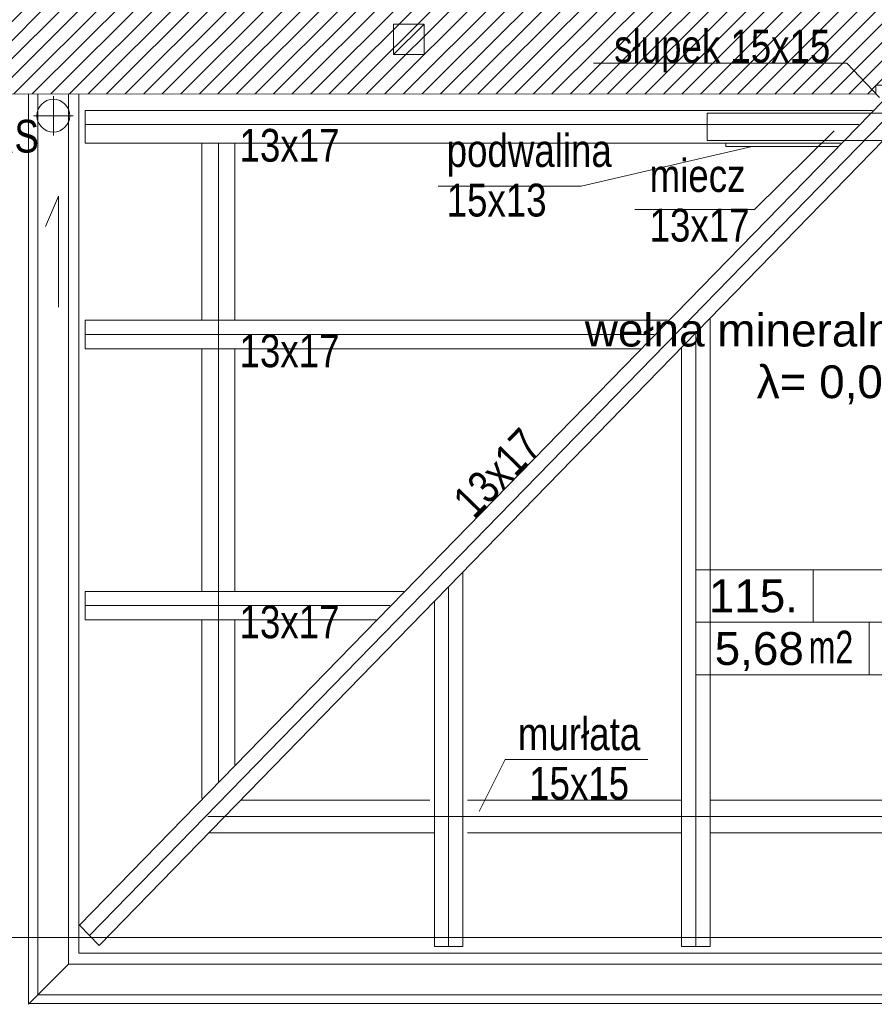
# Model space of a CAD drawing. Header units: millimetres. Extents: x -573548 to 674770, y -184010 to -47794.
# Tile 7 of 181: x 81870 to 85777, y -155327 to -150823. Entities that reach past the tile are written whole.
import ezdxf
from ezdxf.enums import TextEntityAlignment as Align

# ---------------------------------------------------------------- set-up
doc = ezdxf.new("R2010")
doc.units = ezdxf.units.MM
for name, color, linetype, lineweight in [('A.05 RZUT 1 PIĘTRA_is$0$A-OPISY-2_Nr_pióra__2', 8, 'Continuous', 9), ('A.05 RZUT 1 PIĘTRA_is$0$A-OPISY-3_Nr_pióra__6', 8, 'Continuous', 9), ('A.05 RZUT 1 PIĘTRA_is$0$A-WIDOK_Nr_pióra__21', 8, 'Continuous', 9), ('A.05 RZUT 1 PIĘTRA_is$0$A-WIDOK_Nr_pióra__8', 8, 'Continuous', 9), ('A.05 RZUT 1 PIĘTRA_is$0$detalokna_Nr_pióra__8', 8, 'Continuous', 9), ('A.05 RZUT 1 PIĘTRA_is$0$Drawing & Figure_Nr_pióra__18', 8, 'Continuous', 9), ('A.05 RZUT 1 PIĘTRA_is$0$Nowe_00 ZMIANY_Nr_pióra__59', 8, 'Continuous', 9), ('A.05 RZUT 1 PIĘTRA_is$0$opisy inne_Nr_pióra__1', 8, 'Continuous', 9), ('A.05 RZUT 1 PIĘTRA_is$0$OSIE_Nr_pióra__1', 8, 'Continuous', 9), ('A.05 RZUT 1 PIĘTRA_is$0$podwaliny_Nr_pióra__7', 8, 'Continuous', 9), ('A.05 RZUT 1 PIĘTRA_is$0$RURY SPUSTOWE_Nr_pióra__2', 8, 'Continuous', 9), ('A.05 RZUT 1 PIĘTRA_is$0$RURY SPUSTOWE_Nr_pióra__3', 8, 'Continuous', 9), ('A.05 RZUT 1 PIĘTRA_is$0$Structural - Bearing_Nr_pióra__21', 8, 'Continuous', 9), ('A.05 RZUT 1 PIĘTRA_is$0$Structural - Grid', 8, 'Continuous', 9), ('A.05 RZUT 1 PIĘTRA_is$0$Structural - Grid_Nr_pióra__17', 8, 'Continuous', 9), ('A.05 RZUT 1 PIĘTRA_is$0$WIDOK_Nr_pióra__1', 8, 'Continuous', 9), ('A.05 RZUT 1 PIĘTRA_is$0$WIDOK_Nr_pióra__3', 8, 'Continuous', 9), ('A.05 RZUT 1 PIĘTRA_is$0$wiezba_Nr_pióra__1', 8, 'Continuous', 9), ('A.05 RZUT 1 PIĘTRA_is$0$wiezba_Nr_pióra__2', 8, 'Continuous', 9)]:
    doc.layers.add(name, color=color, linetype=linetype, lineweight=lineweight)
doc.styles.add('A.05 RZUT 1 PIĘTRA_is$0$STYL_AUTOMATYCZNY_1', font='arial.ttf')
doc.styles.add('A.05 RZUT 1 PIĘTRA_is$0$STYL_AUTOMATYCZNY_2', font='arial.ttf')
doc.styles.add('A.05 RZUT 1 PIĘTRA_is$0$STYL_AUTOMATYCZNY_4', font='arial.ttf', dxfattribs={"width": 0.8})
doc.styles.add('A.05 RZUT 1 PIĘTRA_is$0$STYL_AUTOMATYCZNY_5', font='arial.ttf', dxfattribs={"width": 0.7})
doc.dimstyles.new('A.05 RZUT 1 PIĘTRA_is$0$STYL_AUTOMATYCZNY__7', dxfattribs={"dimtxt": 0.18, "dimasz": 91.2, "dimexe": 0.18, "dimexo": 0.0625, "dimgap": 0, "dimtad": 0, "dimtih": 1, "dimtoh": 1, "dimdec": 4, "dimzin": 0, "dimdsep": 46, "dimcen": 0.09, "dimadec": 0, "dimazin": 0, "dimtfac": 1, "dimtdec": 4, "dimtmove": 0, "dimatfit": 3, "dimldrblk": 'A.05 RZUT 1 PIĘTRA_is$0$ARROWHEAD_11', "dimfxl": 1, "dimtolj": 1, "dimtzin": 0, "dimarcsym": 0})

# ---------------------------------------------------------------- blocks, each defined once
blk = doc.blocks.new('A.05 RZUT 1 PIĘTRA_is$0$Standardowy znacznik osi_3')
at = {"layer": 'A.05 RZUT 1 PIĘTRA_is$0$Structural - Grid_Nr_pióra__17'}
blk.add_line((2962.2, 0), (40906.6, 0), dxfattribs=at)
at = {"layer": 'A.05 RZUT 1 PIĘTRA_is$0$Structural - Grid_Nr_pióra__17', "style": 'A.05 RZUT 1 PIĘTRA_is$0$STYL_AUTOMATYCZNY_1'}
for tag, p in [('AC_MarkerText_1_0', (-250, -335)), ('AC_MarkerText_1_1', (44118.7, -335))]:
    blk.add_attdef(tag, text='', height=350, rotation=180, dxfattribs=at).set_placement(p, align=Align.TOP_CENTER)
blk = doc.blocks.new('A.05 RZUT 1 PIĘTRA_is$0$ARROWHEAD_11')
at = {"color": 0, "linetype": 'Continuous', "lineweight": 0}
blk.add_line((0, 0), (-1, 0), dxfattribs=at)
at = {"color": 0, "linetype": 'Continuous', "lineweight": 0, "const_width": 0.25, "flags": 128}
blk.add_lwpolyline([(-0.125, 0, 1), (0.125, 0, 1)], format="xyb", close=True, dxfattribs=at)
blk = doc.blocks.new('A.05 RZUT 1 PIĘTRA_is')
at = {"layer": 'A.05 RZUT 1 PIĘTRA_is$0$Drawing & Figure_Nr_pióra__18'}
h = blk.add_hatch(dxfattribs=at)
h.set_pattern_fill('Common_Brick_0001', color=256, style=0, pattern_type=2)
h.set_pattern_definition([(45, (0, 0), (-42.426407, 42.426407), [])])
h.paths.add_polyline_path([(80273.6, -100096.9), (80333.6, -100096.9), (80333.6, -101162.8), (82194.1, -101162.9), (82238.1, -101162.9), (82378.1, -101162.9), (82378.1, -101162.8), (86069.2, -101163), (86069.2, -101161.5), (86069.2, -101123), (86234.1, -101122.8), (86248, -100822.8), (86244.3, -100822.8), (86243.7, -100492.8), (80803.6, -100492.8), (80803.6, -99972.8), (80688.6, -99956.9), (80563.6, -99956.9), (80333.6, -99956.9), (80309.6, -99956.9), (80309.6, -99971.9, 0.436052), (80299.6, -99981.6), (80299.6, -100054, -0.371445), (80286.6, -100069.9), (80286.6, -100081.9), (80273.6, -100081.9)])
at = {"layer": 'A.05 RZUT 1 PIĘTRA_is$0$A-OPISY-3_Nr_pióra__6'}
for p, q in [((85781.6, -103339), (85781.6, -103579.1)), ((85245.5, -103579), (87245.4, -103579)), ((86038.4, -103579.1), (86038.4, -103819))]:
    blk.add_line(p, q, dxfattribs=at)
blk.add_lwpolyline([(85245.5, -103819), (85245.5, -103339), (87245.4, -103339), (87245.4, -103819)], close=True, dxfattribs=at)
at = {"layer": 'A.05 RZUT 1 PIĘTRA_is$0$A-WIDOK_Nr_pióra__21'}
blk.add_line((83864.1, -100982.8), (84004.1, -100982.8), dxfattribs=at)
blk.add_lwpolyline([(84004.1, -100982.8), (84004.1, -100842.8), (83864.1, -100842.8), (83864.1, -100982.8)], dxfattribs=at)
at = {"layer": 'A.05 RZUT 1 PIĘTRA_is$0$A-WIDOK_Nr_pióra__8'}
blk.add_line((83864.1, -100982.8), (84004.1, -100842.8), dxfattribs=at)
at = {"layer": 'A.05 RZUT 1 PIĘTRA_is$0$detalokna_Nr_pióra__8'}
for p in [(82424.1, -101162.8), (87564.1, -105092.8)]:
    blk.add_line(p, (82424.1, -105092.8), dxfattribs=at)
at = {"layer": 'A.05 RZUT 1 PIĘTRA_is$0$Nowe_00 ZMIANY_Nr_pióra__59', "flags": 128}
blk.add_lwpolyline([(82378.1, -101162.8), (86069.2, -101163), (86069.2, -101123), (87762.4, -101122.8), (87762.4, -102100.8), (87662.4, -102100.8), (87662.4, -102410.8), (87574.3, -102411.9), (87574.3, -103580.4), (87592.9, -104560.9), (87592.9, -105142.8), (82378.1, -105142.8)], close=True, dxfattribs=at)
at = {"layer": 'A.05 RZUT 1 PIĘTRA_is$0$opisy inne_Nr_pióra__1'}
for points in [[(84777.5, -101022.6), (85936, -101022.6), (86085.4, -101178.4)], [(84966.3, -101692), (85514.5, -101692), (85877.5, -101331.4)], [(84067.3, -101585), (84721.2, -101585), (85502.9, -101403.6)], [(85026.6, -104206.7), (84373.6, -104206.7), (84254.8, -104444.3)]]:
    blk.add_lwpolyline(points, dxfattribs=at)
at = {"layer": 'A.05 RZUT 1 PIĘTRA_is$0$OSIE_Nr_pióra__1'}
for p, q in [((82472.9, -105011.5), (86323.1, -101059.5)), ((82308.3, -101352.2), (82308.3, -101172.2)), ((82218.3, -101262.2), (82398.3, -101262.2)), ((82454.1, -101302.8), (85990.5, -101302.8)), ((83062.9, -104307.6), (83062.9, -101387.8)), ((82454.1, -102262.8), (85055.2, -102262.8)), ((85245.5, -105062.8), (85245.5, -102258.8)), ((84115.5, -105062.8), (84115.5, -103418.7)), ((82454.1, -103502.8), (83847.1, -103502.8)), ((87558.9, -104467.9), (83015.3, -104467.9))]:
    blk.add_line(p, q, dxfattribs=at)
at = {"layer": 'A.05 RZUT 1 PIĘTRA_is$0$podwaliny_Nr_pióra__7'}
for p, q in [((82987.9, -101387.8), (82987.9, -102197.8)), ((83137.9, -101387.8), (83137.9, -102197.8)), ((82987.9, -102327.8), (82987.9, -103437.8)), ((83137.9, -102327.8), (83137.9, -103437.8)), ((82987.9, -103567.8), (82987.9, -104384.6)), ((83137.9, -103567.8), (83137.9, -104230.6)), ((84029.6, -104392.9), (83166.3, -104392.9)), ((84201.3, -104392.9), (85180.5, -104392.9)), ((86380.5, -104392.9), (85310.5, -104392.9)), ((84029.6, -104542.9), (83020.2, -104542.9)), ((84201.3, -104542.9), (85180.5, -104542.9)), ((86380.5, -104542.9), (85310.5, -104542.9))]:
    blk.add_line(p, q, dxfattribs=at)
blk.add_lwpolyline([(85383.1, -101387.8), (85383.1, -101403.6), (85897.2, -101403.6)], dxfattribs=at)
at = {"layer": 'A.05 RZUT 1 PIĘTRA_is$0$RURY SPUSTOWE_Nr_pióra__2'}
blk.add_lwpolyline([(82332.3, -102137.8), (82332.3, -101630.8), (82272.5, -101768.4)], dxfattribs=at)
at = {"layer": 'A.05 RZUT 1 PIĘTRA_is$0$RURY SPUSTOWE_Nr_pióra__3'}
blk.add_circle((82308.3, -101262.2), 75, dxfattribs=at)
at = {"layer": 'A.05 RZUT 1 PIĘTRA_is$0$Structural - Bearing_Nr_pióra__21'}
blk.add_line((86069.2, -101163), (80333.6, -101162.8), dxfattribs=at)
at = {"layer": 'A.05 RZUT 1 PIĘTRA_is$0$WIDOK_Nr_pióra__1'}
for p, q in [((82194.1, -101162.8), (82194.1, -105326.7)), ((82194.1, -105326.7), (82378.1, -105142.8)), ((87564.1, -105322.8), (82194.1, -105322.8))]:
    blk.add_line(p, q, dxfattribs=at)
blk.add_lwpolyline([(87592.9, -105282.8), (82238.1, -105282.8), (82238.1, -101162.8)], dxfattribs=at)
at = {"layer": 'A.05 RZUT 1 PIĘTRA_is$0$WIDOK_Nr_pióra__3'}
blk.add_lwpolyline([(87592.9, -105142.8), (82378.1, -105142.8), (82378.1, -101162.8)], dxfattribs=at)
at = {"layer": 'A.05 RZUT 1 PIĘTRA_is$0$wiezba_Nr_pióra__1'}
blk.add_lwpolyline([(86103.5, -101374.9), (85297.3, -101374.9), (85297.3, -101251.1), (86103.5, -101249.9)], close=True, dxfattribs=at)
at = {"layer": 'A.05 RZUT 1 PIĘTRA_is$0$wiezba_Nr_pióra__2'}
for p, q in [((82427.5, -104964.9), (86161.5, -101132.3)), ((86053.8, -101237.8), (82454.1, -101237.8)), ((82454.1, -101237.8), (82454.1, -101387.8)), ((82518.2, -105058.1), (86253.7, -101218.9)), ((85907.7, -101387.8), (82454.1, -101387.8)), ((85118.5, -102197.8), (82454.1, -102197.8)), ((82454.1, -102197.8), (82454.1, -102327.8)), ((85310.5, -102192.1), (85310.5, -105062.8)), ((84991.9, -102327.8), (82454.1, -102327.8)), ((85180.5, -102325.5), (85180.5, -105062.8)), ((84180.5, -103352), (84180.5, -105062.8)), ((83910.5, -103437.8), (82454.1, -103437.8)), ((83910.5, -103437.8), (82454.1, -103437.8)), ((82454.1, -103437.8), (82454.1, -103567.8)), ((84050.5, -103485.4), (84050.5, -105062.8)), ((83783.8, -103567.8), (82454.1, -103567.8)), ((84050.5, -104542.9), (83088.5, -104542.9)), ((82427.5, -104964.9), (82518.2, -105058.1)), ((84180.5, -105062.8), (84050.5, -105062.8)), ((85310.5, -105062.8), (85180.5, -105062.8))]:
    blk.add_line(p, q, dxfattribs=at)
at = {"layer": 'A.05 RZUT 1 PIĘTRA_is$0$Structural - Grid', "zscale": 1000, "rotation": 180}
blk.add_blockref('A.05 RZUT 1 PIĘTRA_is$0$Standardowy znacznik osi_3', (121686.6, -105021.8), dxfattribs=at)
at = {"layer": 'A.05 RZUT 1 PIĘTRA_is$0$A-OPISY-2_Nr_pióra__2', "char_height": 150}
for s, insert, attachment_point, style in [('\\A1;{\\pql;\\fArial|b0|i0|c238|p0;\\W1.000000;115.}', (85304.8, -103535.7), 7, 'A.05 RZUT 1 PIĘTRA_is$0$STYL_AUTOMATYCZNY_1'), ('\\A1;{\\pqr;\\fArial|b0|i0|c238|p0;\\W0.700000;m2}', (85965.1, -103617.6), 3, 'A.05 RZUT 1 PIĘTRA_is$0$STYL_AUTOMATYCZNY_5'), ('\\A1;{\\pql;\\fArial|b0|i0|c238|p0;\\W1.000000;5,68}', (85331.8, -103802.3), 7, 'A.05 RZUT 1 PIĘTRA_is$0$STYL_AUTOMATYCZNY_1')]:
    blk.add_mtext(s, dxfattribs=dict(at, insert=insert, attachment_point=attachment_point, style=style))
at = {"layer": 'A.05 RZUT 1 PIĘTRA_is$0$Nowe_00 ZMIANY_Nr_pióra__59', "insert": (86962.2, -102375), "char_height": 150, "attachment_point": 6, "line_spacing_factor": 0.94519, "style": 'A.05 RZUT 1 PIĘTRA_is$0$STYL_AUTOMATYCZNY_2'}
blk.add_mtext('\\A1;{\\pqr;\\fArial|b0|i0|c238|p0;\\W1.000000;wełna mineralna gr.8cm\\P\\pqr;\\fArial|b0|i0|c238|p0;\\H0.999954x;\\W1.000000;λ\\fHelvetica|b0|i0|c0|p0;\\H1.000083x;\\W1.000000;= 0,036 W/mK}', dxfattribs=at)
at = {"layer": 'A.05 RZUT 1 PIĘTRA_is$0$opisy inne_Nr_pióra__1', "char_height": 150, "attachment_point": 5, "style": 'A.05 RZUT 1 PIĘTRA_is$0$STYL_AUTOMATYCZNY_4'}
for s, insert in [('\\A1;{\\pqc;\\fArial|b0|i0|c238|p0;\\W0.800000;słupek 15x15}', (85366.3, -100966.9)), ('\\A1;{\\pqc;\\fArial|b0|i0|c238|p0;\\W0.800000;RS}', (82125.8, -101356.9)), ('\\A1;{\\pqc;\\fArial|b0|i0|c238|p0;\\W0.800000;13x17}', (83388, -101398.7)), ('\\A1;{\\pqc;\\fArial|b0|i0|c238|p0;\\W0.800000;13x17}', (83388, -102338.7)), ('\\A1;{\\pqc;\\fArial|b0|i0|c238|p0;\\W0.800000;13x17}', (83388, -103578.7))]:
    blk.add_mtext(s, dxfattribs=dict(at, insert=insert))
at = {"layer": 'A.05 RZUT 1 PIĘTRA_is$0$opisy inne_Nr_pióra__1', "char_height": 150, "style": 'A.05 RZUT 1 PIĘTRA_is$0$STYL_AUTOMATYCZNY_4'}
for s, insert, attachment_point, line_spacing_factor in [('\\A1;{\\pql;\\fArial|b0|i0|c238|p0;\\W0.800000;podwalina    \\P\\pql;\\fArial|b0|i0|c238|p0;\\W0.800000;15x13}', (84106.6, -101725.4), 7, 0.907056), ('\\A1;{\\pql;\\fArial|b0|i0|c238|p0;\\W0.800000;miecz    \\P\\pql;\\fArial|b0|i0|c238|p0;\\W0.800000;13x17}', (85034.4, -101840), 7, 0.907056), ('\\A1;{\\pqc;\\fArial|b0|i0|c238|p0;\\W0.800000;murłata \\P\\pqc;\\fArial|b0|i0|c238|p0;\\W0.800000;15x15}', (84711.8, -104203.6), 5, 0.906268)]:
    blk.add_mtext(s, dxfattribs=dict(at, insert=insert, attachment_point=attachment_point, line_spacing_factor=line_spacing_factor))
at = {"layer": 'A.05 RZUT 1 PIĘTRA_is$0$opisy inne_Nr_pióra__1', "insert": (84337.5, -102896.9), "char_height": 150, "attachment_point": 5, "rotation": 45.747, "style": 'A.05 RZUT 1 PIĘTRA_is$0$STYL_AUTOMATYCZNY_4'}
blk.add_mtext('\\A1;{\\pqc;\\fArial|b0|i0|c238|p0;\\W0.800000;13x17}', dxfattribs=at)
at = {"layer": 'A.05 RZUT 1 PIĘTRA_is$0$Nowe_00 ZMIANY_Nr_pióra__59', "annotation_type": 0, "has_hookline": 1, "hookline_direction": 1, "text_width": 2210.4}
blk.add_leader([(87494.3, -102661.1), (87093.9, -102375), (86962.2, -102369.9)], dimstyle='A.05 RZUT 1 PIĘTRA_is$0$STYL_AUTOMATYCZNY__7', dxfattribs=at)

msp = doc.modelspace()

# ---------------------------------------------------------------- block references
at = {"color": 150}
msp.add_blockref('A.05 RZUT 1 PIĘTRA_is', (-284.351, -50000), dxfattribs=at)

doc.saveas('drawing.dxf')
